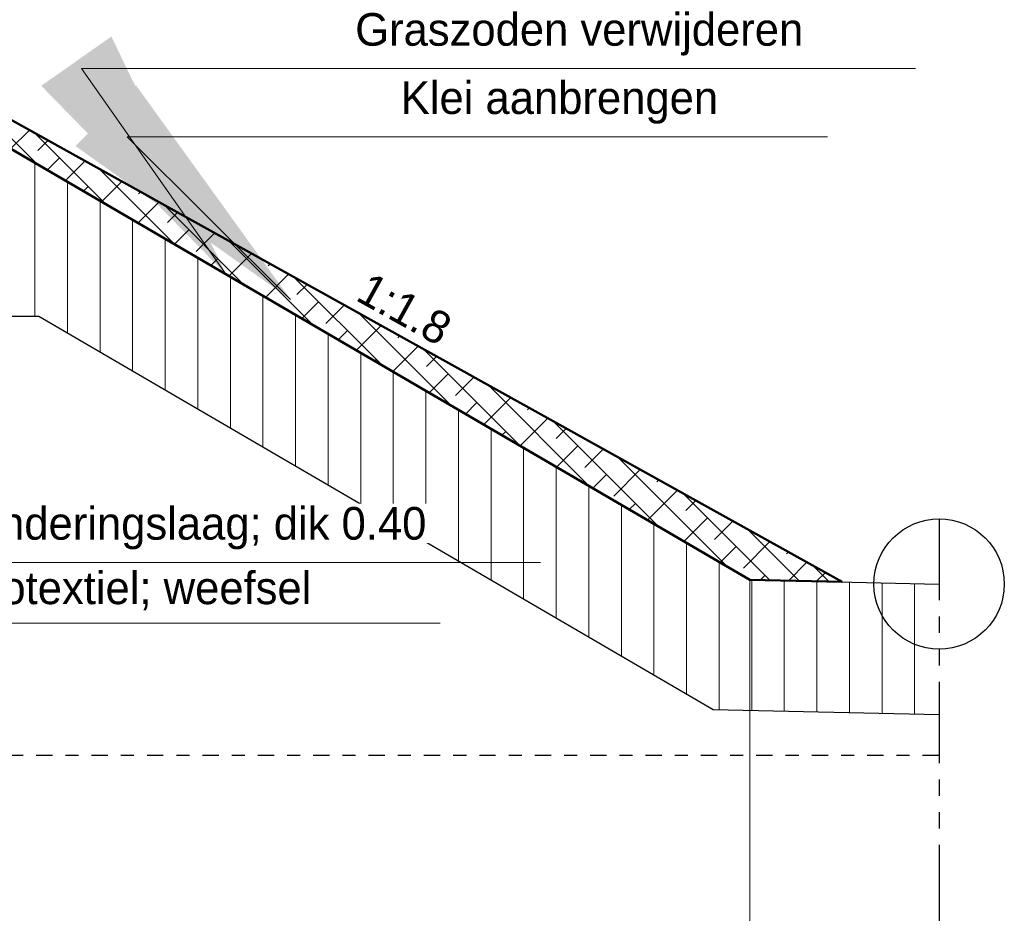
# Model space of a CAD drawing. Header units: metres. Extents: x 132 to 905, y -50 to 63.
# Tile 62 of 87: x 683 to 690, y -40 to -33. Entities that reach past the tile are written whole.
import ezdxf
from ezdxf.enums import TextEntityAlignment as Align

# ---------------------------------------------------------------- set-up
doc = ezdxf.new("R2010")
doc.units = ezdxf.units.M
doc.header["$LTSCALE"] = 0.1
doc.linetypes.add('NAP', pattern=[20, 12.5, -2.5, 2.5, -2.5])
doc.linetypes.add('PHANTOM', pattern=[2.5, 1.25, -0.25, 0.25, -0.25, 0.25, -0.25])
for name, color, linetype, lineweight in [('DP-Afbreek', 2, 'PHANTOM', 25), ('DP-BS-arcering_klei', 253, 'Continuous', 0), ('DP-BS-Matenbalk_verlenglijnen', 253, 'Continuous', 0), ('DP-BS-profiel', 2, 'Continuous', 25), ('DP-NAP-lijn', 6, 'NAP', 25), ('DP-NW-arcering_klei', 1, 'Continuous', 18), ('DP-NW-Profiel', 4, 'Continuous', 50), ('DP-Waterlijn_tekst', 7, 'Continuous', 35)]:
    doc.layers.add(name, color=color, linetype=linetype, lineweight=lineweight)
doc.layers.add('DP-NW-arcrand', color=142, linetype='Continuous', plot=False)
doc.layers.add('DP-NW-Maatvoering', color=7, linetype='Continuous')
doc.styles.add('StagCAD', font='StagCAD.ttf')
doc.dimstyles.new('GM-maatvoering', dxfattribs={"dimtxt": 2.5, "dimasz": 2.5, "dimexe": 1, "dimexo": 0, "dimgap": 1, "dimtad": 1, "dimrnd": 0.001, "dimzin": 1, "dimdsep": 46, "dimtxsty": 'StagCAD', "dimcen": 0.09, "dimclrd": 1, "dimclre": 1, "dimclrt": 7, "dimazin": 0, "dimtfac": 1, "dimtix": 1, "dimtmove": 0, "dimatfit": 3, "dimfxl": 1, "dimfxlon": 1, "dimtvp": 0.83, "dimtolj": 1, "dimtzin": 0, "dimlwd": 15, "dimlwe": 15, "dimarcsym": 0})
doc.dimstyles.new('leader 1_100', dxfattribs={"dimscale": 0.1, "dimtxt": 2.5, "dimasz": 2, "dimexe": 0, "dimexo": 0, "dimgap": 1, "dimtad": 1, "dimrnd": 0.001, "dimzin": 1, "dimdsep": 46, "dimtxsty": 'StagCAD', "dimblk": 'RAD_PIJL', "dimcen": 0.09, "dimse1": 1, "dimse2": 1, "dimclrd": 1, "dimclre": 1, "dimclrt": 7, "dimazin": 0, "dimtfac": 1, "dimtix": 1, "dimtmove": 0, "dimatfit": 0, "dimfxl": 1, "dimtvp": 0.83, "dimtolj": 1, "dimtzin": 0, "dimlwd": 15, "dimarcsym": 0})

# ---------------------------------------------------------------- blocks, each defined once
blk = doc.blocks.new('*U197')
at = {"layer": 'DP-NAP-lijn'}
blk.add_line((0, 0), (473.028, 0), dxfattribs=at)
at = {"layer": 'DP-NAP-lijn', "style": 'StagCAD'}
blk.add_attdef('NAPLIJN', (6.247, 1), '', height=2.5, dxfattribs=at)
at = {"layer": 'DP-Waterlijn_tekst', "style": 'StagCAD'}
blk.add_attdef('WP', text='', height=2.5, dxfattribs=at).set_placement((11.173, 16.5), align=Align.BOTTOM_CENTER)
blk = doc.blocks.new('dp786')
at = {"layer": 'DP-BS-arcering_klei'}
h = blk.add_hatch(dxfattribs=at)
h.set_pattern_fill('_U', color=251, scale=2.5, angle=90, pattern_type=0)
h.set_pattern_definition([(90, (-424.41675, 21.9338), (-0.25, -2e-16), [])])
h.paths.add_polyline_path([(28.7499, -16.6181), (29.3216, -16.6038), (30.1488, -15.171), (32.1031, -14.9708), (34.7741, -14.8139), (38.0596, -13.5317), (40.4651, -13.5317), (45.6394, -16.5484), (47.3733, -16.5868), (47.3733, -15.5866), (45.9199, -15.5544), (39.4334, -11.7727), (38.5528, -11.7291), (33.0898, -13.8611), (32.0188, -13.924), (29.2845, -14.204), (29.2907, -14.4539), (28.4201, -14.4756), (24.5585, -15.5884), (24.5585, -16.7427), (24.5198, -16.9361), (25.2192, -17.6355)])
at = {"layer": 'DP-Afbreek', "ltscale": 5}
blk.add_lwpolyline([(47.3733, -15.0866), (47.3733, -26.9)], dxfattribs=at)
at = {"layer": 'DP-BS-Matenbalk_verlenglijnen'}
blk.add_line((45.9199, -15.5544), (45.9199, -24), dxfattribs=at)
at = {"layer": 'DP-BS-profiel', "color": 1}
for p, q in [((39.4334, -11.7727), (45.9199, -15.5544)), ((38.0596, -13.5317), (40.4651, -13.5317)), ((40.4651, -13.5317), (45.6394, -16.5484)), ((45.9199, -15.5544), (47.3733, -15.5866)), ((45.6394, -16.5484), (47.3733, -16.5868))]:
    blk.add_line(p, q, dxfattribs=at)
at = {"layer": 'DP-NW-arcrand'}
blk.add_circle((47.3733, -15.5866), 0.5, dxfattribs=at)
at = {"layer": 'DP-NAP-lijn', "ltscale": 4, "xscale": 0.0999999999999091, "yscale": 0.0999999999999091, "zscale": 0.0999999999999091}
blk.add_blockref('*U197', (0.0705, -16.9), dxfattribs=at)
blk = doc.blocks.new('RAD_PIJL')
at = {"color": 1, "linetype": 'Continuous'}
blk.add_solid([(-2.8284, -0.75), (-2.8284, 0.75), (0, 0)], dxfattribs=at)

msp = doc.modelspace()

# ---------------------------------------------------------------- hatches: boundary and pattern name
at = {"layer": 'DP-NW-arcering_klei', "linetype": 'Continuous'}
h = msp.add_hatch(dxfattribs=at)
h.set_pattern_fill('KLEI_AANVULLEN', color=256, scale=0.05, angle=90, pattern_type=2)
h.set_pattern_definition([(135, (0, 0), (-0.110485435, -0.110485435), []), (225, (0, 0), (-0.110485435, -0.331456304), [0.390625, -0.234375])])
h.paths.add_polyline_path([(682.0802, -33.6438), (681.5803, -33.6338), (681.5819, -33.7138), (681.8316, -33.7065), (681.8331, -33.7688), (681.9422, -33.771), (688.318, -37.4882), (689.0284, -37.5039)])

# ---------------------------------------------------------------- linework, layer by layer
at = {"layer": 'DP-NW-Profiel'}
for p, q in [((689.0284, -37.5039), (682.0802, -33.6438)), ((681.9422, -33.771), (688.318, -37.4882)), ((688.318, -37.4882), (689.0284, -37.5039))]:
    msp.add_line(p, q, dxfattribs=at)

# ---------------------------------------------------------------- block references
msp.add_blockref('dp786', (642.3982, -21.9338))

# ---------------------------------------------------------------- texts
at = {"layer": 'DP-NW-Maatvoering', "style": 'StagCAD'}
msp.add_text('1:1.8', height=0.25, rotation=330.9454, dxfattribs=at).set_placement((685.5731, -35.5843), align=Align.BOTTOM_CENTER)
at = {"layer": 'DP-NW-Maatvoering', "color": 7, "insert": (682.1302, -37.7214), "char_height": 0.25, "attachment_point": 7, "style": 'StagCAD'}
msp.add_mtext('\\A1;Geotextiel; weefsel', dxfattribs=at)

# ---------------------------------------------------------------- leaders
at = {"layer": 'DP-NW-Maatvoering', "annotation_type": 0, "has_hookline": 1, "hookline_direction": 0}
for points, dimstyle, override, text_width in [([(684.7951, -35.338), (683.5405, -34.0901), (685.5405, -34.0901)], 'leader 1_100', {"dimscale": 0, "dimgap": 1, "dimtad": 1}, 2.375), ([(680.4491, -34.1587), (679.5302, -37.8214), (682.0302, -37.8214)], 'GM-maatvoering', {"dimscale": 0}, 2.9125)]:
    msp.add_leader(points, dimstyle=dimstyle, override=override, dxfattribs=dict(at, text_width=text_width))

# ---------------------------------------------------------------- next in the draw order: texts
at = {"layer": 'DP-NW-Maatvoering', "color": 7, "insert": (685.6405, -33.9901), "char_height": 0.25, "attachment_point": 7, "style": 'StagCAD', "bg_fill": 3, "box_fill_scale": 1.1, "bg_fill_color": 256, "bg_fill_transparency": 0}
msp.add_mtext('\\A1;Klei aanbrengen', dxfattribs=at)

# ---------------------------------------------------------------- next in the draw order: leaders
at = {"layer": 'DP-NW-Maatvoering', "annotation_type": 0, "has_hookline": 1, "hookline_direction": 0}
for points, dimstyle, override, text_width in [([(684.3007, -35.146), (683.191, -33.5663), (685.191, -33.5663)], 'leader 1_100', {"dimscale": 0, "dimgap": 1, "dimtad": 1}, 3.4), ([(680.6025, -34.0126), (679.576, -37.3553), (682.076, -37.3553)], 'GM-maatvoering', {"dimscale": 0}, 3.6375)]:
    msp.add_leader(points, dimstyle=dimstyle, override=override, dxfattribs=dict(at, text_width=text_width))

# ---------------------------------------------------------------- next in the draw order: texts
at = {"layer": 'DP-NW-Maatvoering', "color": 7, "char_height": 0.25, "attachment_point": 7, "style": 'StagCAD', "bg_fill": 3, "box_fill_scale": 1.1, "bg_fill_color": 256, "bg_fill_transparency": 0}
for s, insert in [('\\A1;Graszoden verwijderen', (685.291, -33.4663)), ('\\A1;Funderingslaag; dik 0.40', (682.176, -37.2553))]:
    msp.add_mtext(s, dxfattribs=dict(at, insert=insert))

doc.saveas('drawing.dxf')
